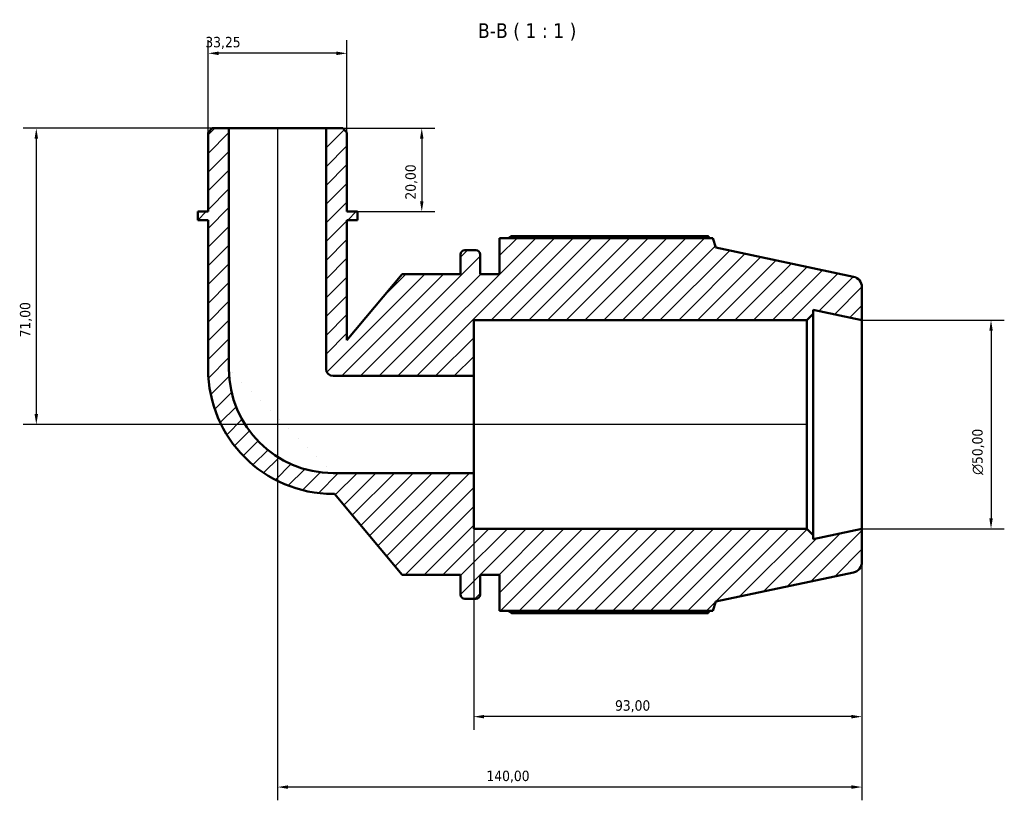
# Model space of a CAD drawing. Header units: millimetres. Extents: x 0 to 931, y 0 to 900.
# Tile 4 of 6: x 284 to 520, y 713 to 900. Entities that reach past the tile are written whole.
import ezdxf

# ---------------------------------------------------------------- set-up
doc = ezdxf.new("R2010")
doc.units = ezdxf.units.MM
for name, color, linetype, lineweight in [('Dimension (ISO)', 7, 'Continuous', 25), ('Hatch (ISO)', 7, 'Continuous', 18), ('Symbol (ISO)', 7, 'Continuous', 25), ('Visible (ISO)', 7, 'Continuous', 50)]:
    doc.layers.add(name, color=color, linetype=linetype, lineweight=lineweight)
doc.styles.add('Label Text (ISO)', font='tahoma.ttf')
doc.styles.add('Note Text (ISO)', font='tahoma.ttf')
doc.dimstyles.new('Default (ISO)', dxfattribs={"dimtxt": 2.5, "dimasz": 2.5, "dimexe": 3.175, "dimexo": 0, "dimgap": 0.762, "dimtad": 1, "dimrnd": 1e-08, "dimzin": 0, "dimtxsty": 'Note Text (ISO)', "dimcen": 0.09, "dimdle": 10, "dimclrd": 256, "dimclre": 256, "dimclrt": 232, "dimazin": 0, "dimtfac": 1.40208, "dimtmove": 0, "dimatfit": 3, "dimfxl": 1, "dimtolj": 1, "dimtzin": 0, "dimlwd": -1, "dimlwe": -1, "dimarcsym": 0})

# ---------------------------------------------------------------- blocks, each defined once
blk = doc.blocks.new('*D7')
at = {"layer": 'Defpoints', "color": 0, "transparency": 16777216}
for p in [(329.1, 891.92), (329.1, 872.98), (362.35, 872.98)]:
    blk.add_point(p, dxfattribs=at)
at = {"layer": 'Dimension (ISO)', "transparency": 16777216}
for p, q in [((329.1, 872.98), (329.1, 895.1)), ((362.35, 872.98), (362.35, 895.1)), ((359.85, 891.92), (331.6, 891.92))]:
    blk.add_line(p, q, dxfattribs=at)
for points in [[(331.6, 892.34), (331.6, 891.5), (329.1, 891.92)], [(359.85, 892.34), (359.85, 891.5), (362.35, 891.92)]]:
    blk.add_solid(points, dxfattribs=at)
at = {"layer": 'Dimension (ISO)', "color": 232, "true_color": 0xca0064, "transparency": 16777216, "insert": (328.44, 895.86), "char_height": 2.5, "attachment_point": 1, "style": 'Note Text (ISO)'}
blk.add_mtext('\\A1;33,25', dxfattribs=at)
blk = doc.blocks.new('*D8')
at = {"layer": 'Defpoints', "color": 0, "transparency": 16777216}
for p in [(357.37, 873.98), (364.85, 853.98), (380.28, 853.98)]:
    blk.add_point(p, dxfattribs=at)
at = {"layer": 'Dimension (ISO)', "transparency": 16777216}
for p, q in [((357.37, 873.98), (383.45, 873.98)), ((380.28, 871.48), (380.28, 856.48)), ((364.85, 853.98), (383.45, 853.98))]:
    blk.add_line(p, q, dxfattribs=at)
for points in [[(379.86, 871.48), (380.7, 871.48), (380.28, 873.98)], [(379.86, 856.48), (380.7, 856.48), (380.28, 853.98)]]:
    blk.add_solid(points, dxfattribs=at)
at = {"layer": 'Dimension (ISO)', "color": 232, "true_color": 0xca0064, "transparency": 16777216, "insert": (376.34, 856.87), "char_height": 2.5, "attachment_point": 1, "rotation": 90, "style": 'Note Text (ISO)'}
blk.add_mtext('\\A1;20,00', dxfattribs=at)
blk = doc.blocks.new('*D9')
at = {"layer": 'Defpoints', "color": 0, "transparency": 16777216}
for p in [(392.73, 791.34), (485.73, 777.98), (392.73, 732.98)]:
    blk.add_point(p, dxfattribs=at)
at = {"layer": 'Dimension (ISO)', "transparency": 16777216}
for p, q in [((392.73, 791.34), (392.73, 729.8)), ((485.73, 777.98), (485.73, 729.8)), ((483.23, 732.98), (395.23, 732.98))]:
    blk.add_line(p, q, dxfattribs=at)
for points in [[(395.23, 733.4), (395.23, 732.56), (392.73, 732.98)], [(483.23, 733.4), (483.23, 732.56), (485.73, 732.98)]]:
    blk.add_solid(points, dxfattribs=at)
at = {"layer": 'Dimension (ISO)', "color": 232, "true_color": 0xca0064, "transparency": 16777216, "insert": (426.58, 736.91), "char_height": 2.5, "attachment_point": 1, "style": 'Note Text (ISO)'}
blk.add_mtext('\\A1;93,00', dxfattribs=at)
blk = doc.blocks.new('*D10')
at = {"layer": 'Defpoints', "color": 0, "transparency": 16777216}
for p in [(345.73, 873.98), (485.73, 777.98), (345.73, 716.11)]:
    blk.add_point(p, dxfattribs=at)
at = {"layer": 'Dimension (ISO)', "transparency": 16777216}
for p, q in [((345.73, 873.98), (345.73, 712.94)), ((485.73, 777.98), (485.73, 712.94)), ((483.23, 716.11), (348.23, 716.11))]:
    blk.add_line(p, q, dxfattribs=at)
for points in [[(348.23, 716.53), (348.23, 715.69), (345.73, 716.11)], [(483.23, 716.53), (483.23, 715.69), (485.73, 716.11)]]:
    blk.add_solid(points, dxfattribs=at)
at = {"layer": 'Dimension (ISO)', "color": 232, "true_color": 0xca0064, "transparency": 16777216, "insert": (395.78, 720.04), "char_height": 2.5, "attachment_point": 1, "style": 'Note Text (ISO)'}
blk.add_mtext('\\A1;140,00', dxfattribs=at)
blk = doc.blocks.new('*D11')
at = {"layer": 'Defpoints', "color": 0, "transparency": 16777216}
for p in [(485.73, 827.98), (485.73, 777.98), (516.66, 777.98)]:
    blk.add_point(p, dxfattribs=at)
at = {"layer": 'Dimension (ISO)', "transparency": 16777216}
for p, q in [((485.73, 827.98), (519.84, 827.98)), ((516.66, 825.48), (516.66, 780.48)), ((485.73, 777.98), (519.84, 777.98))]:
    blk.add_line(p, q, dxfattribs=at)
for points in [[(516.25, 825.48), (517.08, 825.48), (516.66, 827.98)], [(516.25, 780.48), (517.08, 780.48), (516.66, 777.98)]]:
    blk.add_solid(points, dxfattribs=at)
at = {"layer": 'Dimension (ISO)', "color": 232, "true_color": 0xca0064, "transparency": 16777216, "insert": (512.14, 790.92), "char_height": 2.5, "attachment_point": 1, "rotation": 90, "style": 'Note Text (ISO)'}
blk.add_mtext('\\A1;\\fAIGDT|b0|i0;\\H2.5000;\\ln\\fTahoma|b0|i0;\\H2.5000;50,00', dxfattribs=at)
blk = doc.blocks.new('*D13')
at = {"layer": 'Defpoints', "color": 0, "transparency": 16777216}
for p in [(334.09, 873.98), (287.93, 802.98), (472.56, 802.98)]:
    blk.add_point(p, dxfattribs=at)
at = {"layer": 'Dimension (ISO)', "transparency": 16777216}
for p, q in [((334.09, 873.98), (284.76, 873.98)), ((287.93, 871.48), (287.93, 805.48)), ((472.56, 802.98), (284.76, 802.98))]:
    blk.add_line(p, q, dxfattribs=at)
for points in [[(287.52, 871.48), (288.35, 871.48), (287.93, 873.98)], [(287.52, 805.48), (288.35, 805.48), (287.93, 802.98)]]:
    blk.add_solid(points, dxfattribs=at)
at = {"layer": 'Dimension (ISO)', "color": 232, "true_color": 0xca0064, "transparency": 16777216, "insert": (284, 823.86), "char_height": 2.5, "attachment_point": 1, "rotation": 90, "style": 'Note Text (ISO)'}
blk.add_mtext('\\A1;71,00', dxfattribs=at)

msp = doc.modelspace()

# ---------------------------------------------------------------- hatches: boundary and pattern name
at = {"layer": 'Hatch (ISO)'}
h = msp.add_hatch(dxfattribs=at)
h.set_pattern_fill('ANSI31', color=256, scale=25.4, style=0)
h.set_pattern_definition([(45, (0, 0), (-2.245064, 2.245064), [])])
edge = h.paths.add_edge_path()
edge.add_line((362.354, 872.981), (361.356, 873.979))
edge.add_line((361.356, 873.979), (357.366, 873.979))
edge.add_line((357.366, 873.979), (357.366, 816.278))
edge.add_ellipse((359.029, 816.278), major_axis=(-1.662, 0), ratio=1, start_angle=0, end_angle=90)
edge.add_line((359.029, 814.616), (392.729, 814.616))
edge.add_line((392.729, 814.616), (392.729, 827.979))
edge.add_line((392.729, 827.979), (472.563, 827.979))
edge.add_line((472.563, 827.979), (474.063, 829.479))
edge.add_line((474.063, 829.479), (474.063, 830.459))
edge.add_line((474.063, 830.459), (485.729, 827.979))
edge.add_line((485.729, 827.979), (485.729, 835.954))
edge.add_ellipse((483.229, 835.954), major_axis=(2.5, 0), ratio=1, start_angle=0, end_angle=78)
edge.add_line((483.749, 838.4), (450.729, 845.418))
edge.add_line((450.729, 845.418), (450.014, 847.619))
edge.add_line((450.014, 847.619), (398.929, 847.619))
edge.add_line((398.929, 847.619), (398.929, 838.979))
edge.add_line((398.929, 838.979), (394.263, 838.979))
edge.add_line((394.263, 838.979), (394.263, 843.739))
edge.add_ellipse((393.263, 843.739), major_axis=(1, 0), ratio=1, start_angle=0, end_angle=90)
edge.add_line((393.263, 844.739), (390.596, 844.739))
edge.add_ellipse((390.596, 843.739), major_axis=(0, 1), ratio=1, start_angle=0, end_angle=90)
edge.add_line((389.596, 843.739), (389.596, 838.979))
edge.add_line((389.596, 838.979), (375.596, 838.979))
edge.add_line((375.596, 838.979), (362.354, 823.197))
edge.add_line((362.354, 823.197), (362.354, 851.979))
edge.add_line((362.354, 851.979), (364.848, 851.979))
edge.add_line((364.848, 851.979), (364.848, 853.979))
edge.add_line((364.848, 853.979), (362.354, 853.979))
edge.add_line((362.354, 853.979), (362.354, 872.981))
edge = h.paths.add_edge_path()
edge.add_line((330.102, 873.979), (329.105, 872.981))
edge.add_line((329.105, 872.981), (329.105, 853.979))
edge.add_line((329.105, 853.979), (326.611, 853.979))
edge.add_line((326.611, 853.979), (326.611, 851.979))
edge.add_line((326.611, 851.979), (329.105, 851.979))
edge.add_line((329.105, 851.979), (329.105, 816.278))
edge.add_ellipse((359.029, 816.278), major_axis=(-29.924, 0), ratio=1, start_angle=0, end_angle=90)
edge.add_line((359.029, 786.354), (359.338, 786.354))
edge.add_line((359.338, 786.354), (375.596, 766.979))
edge.add_line((375.596, 766.979), (389.596, 766.979))
edge.add_line((389.596, 766.979), (389.596, 762.219))
edge.add_ellipse((390.596, 762.219), major_axis=(-1, 0), ratio=1, start_angle=0, end_angle=90)
edge.add_line((390.596, 761.219), (393.263, 761.219))
edge.add_ellipse((393.263, 762.219), major_axis=(0, -1), ratio=1, start_angle=0, end_angle=90)
edge.add_line((394.263, 762.219), (394.263, 766.979))
edge.add_line((394.263, 766.979), (398.929, 766.979))
edge.add_line((398.929, 766.979), (398.929, 758.339))
edge.add_line((398.929, 758.339), (450.014, 758.339))
edge.add_line((450.014, 758.339), (450.729, 760.539))
edge.add_line((450.729, 760.539), (483.749, 767.558))
edge.add_ellipse((483.229, 770.003), major_axis=(0.52, -2.445), ratio=1, start_angle=0, end_angle=78)
edge.add_line((485.729, 770.003), (485.729, 777.979))
edge.add_line((485.729, 777.979), (474.063, 775.499))
edge.add_line((474.063, 775.499), (474.063, 776.479))
edge.add_line((474.063, 776.479), (472.563, 777.979))
edge.add_line((472.563, 777.979), (392.729, 777.979))
edge.add_line((392.729, 777.979), (392.729, 791.342))
edge.add_line((392.729, 791.342), (359.029, 791.342))
edge.add_ellipse((359.029, 816.278), major_axis=(0, -24.937), ratio=1, start_angle=270, end_angle=360, ccw=False)
edge.add_line((334.092, 816.278), (334.092, 873.979))
edge.add_line((334.092, 873.979), (330.102, 873.979))

# ---------------------------------------------------------------- linework, layer by layer
at = {"layer": 'Visible (ISO)'}
for p, q in [((330.102, 873.979), (329.105, 872.981)), ((329.105, 872.981), (329.105, 853.979)), ((334.092, 873.979), (330.102, 873.979)), ((334.092, 816.278), (334.092, 873.979)), ((357.366, 873.979), (334.092, 873.979)), ((361.356, 873.979), (357.366, 873.979)), ((357.366, 873.979), (357.366, 816.278)), ((362.354, 872.981), (361.356, 873.979)), ((362.354, 853.979), (362.354, 872.981)), ((329.105, 853.979), (326.611, 853.979)), ((326.611, 853.979), (326.611, 851.979)), ((364.848, 853.979), (362.354, 853.979)), ((364.848, 851.979), (364.848, 853.979)), ((326.611, 851.979), (329.105, 851.979)), ((329.105, 851.979), (329.105, 816.278)), ((362.354, 823.197), (362.354, 851.979)), ((362.354, 851.979), (364.848, 851.979)), ((450.014, 847.619), (398.929, 847.619)), ((398.929, 847.619), (398.929, 838.979)), ((448.923, 848.143), (401.809, 848.143)), ((450.729, 845.418), (450.014, 847.619)), ((393.263, 844.739), (390.596, 844.739)), ((483.749, 838.4), (450.729, 845.418)), ((389.596, 843.739), (389.596, 838.979)), ((394.263, 838.979), (394.263, 843.739)), ((375.596, 838.979), (362.354, 823.197)), ((389.596, 838.979), (375.596, 838.979)), ((398.929, 838.979), (394.263, 838.979)), ((485.729, 827.979), (485.729, 835.954)), ((474.063, 829.479), (474.063, 830.459)), ((474.063, 830.459), (485.729, 827.979)), ((392.729, 814.616), (392.729, 827.979)), ((392.729, 827.979), (472.563, 827.979)), ((472.563, 827.979), (474.063, 829.479)), ((472.563, 827.979), (472.563, 777.979)), ((474.063, 776.479), (474.063, 829.479)), ((485.729, 777.979), (485.729, 827.979)), ((359.029, 814.616), (392.729, 814.616)), ((392.729, 791.342), (392.729, 814.616)), ((392.729, 791.342), (359.029, 791.342)), ((392.729, 777.979), (392.729, 791.342)), ((359.029, 786.354), (359.338, 786.354)), ((359.338, 786.354), (375.596, 766.979)), ((472.563, 777.979), (392.729, 777.979)), ((474.063, 776.479), (472.563, 777.979)), ((485.729, 777.979), (474.063, 775.499)), ((474.063, 775.499), (474.063, 776.479)), ((485.729, 770.003), (485.729, 777.979)), ((375.596, 766.979), (389.596, 766.979)), ((389.596, 766.979), (389.596, 762.219)), ((394.263, 762.219), (394.263, 766.979)), ((394.263, 766.979), (398.929, 766.979)), ((398.929, 766.979), (398.929, 758.339)), ((450.729, 760.539), (483.749, 767.558)), ((390.596, 761.219), (393.263, 761.219)), ((450.014, 758.339), (450.729, 760.539)), ((398.929, 758.339), (450.014, 758.339)), ((401.809, 757.814), (448.923, 757.814))]:
    msp.add_line(p, q, dxfattribs=at)
for centre, radius, start, end in [((390.596, 843.739), 1, 90, 180), ((393.263, 843.739), 1, 0, 90), ((483.229, 835.954), 2.5, 0, 78), ((359.029, 816.278), 29.924, 180, 270), ((359.029, 816.278), 24.937, 180, 270), ((359.029, 816.278), 1.662, 180, 270), ((483.229, 770.003), 2.5, 282, 0), ((390.596, 762.219), 1, 180, 270), ((393.263, 762.219), 1, 270, 0)]:
    msp.add_arc(centre, radius, start, end, dxfattribs=at)
for points, weights in [([(400.973, 847.619), (401.384, 847.879), (401.809, 848.143)], [1.01301830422, 1.01535878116, 1.01755388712]), ([(449.194, 847.619), (449.061, 847.879), (448.923, 848.143)], [1.00095100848, 1.00054951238, 1]), ([(401.809, 757.814), (401.384, 758.079), (400.973, 758.339)], [1.01755388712, 1.01535878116, 1.01301830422]), ([(448.923, 757.814), (449.061, 758.079), (449.194, 758.339)], [1, 1.00054951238, 1.00095100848])]:
    msp.add_rational_spline(points, weights, degree=2, dxfattribs=at)

# ---------------------------------------------------------------- texts
at = {"layer": 'Symbol (ISO)', "insert": (393.731, 894.978), "char_height": 3.5, "attachment_point": 7, "style": 'Label Text (ISO)'}
msp.add_mtext('B-B ( 1 : 1 )', dxfattribs=at)

# ---------------------------------------------------------------- dimensions: what is measured, and where the dimension line sits
at = {"layer": 'Dimension (ISO)'}
dim = msp.add_linear_dim(base=(329.105, 891.921), p1=(362.354, 872.981), p2=(329.105, 872.981), dimstyle='Default (ISO)', override={"dimdec": 2, "dimtp": 0, "dimtm": 0, "dimtdec": 2, "dimtofl": 0, "dimatfit": 1}, dxfattribs=at)
dim.commit()
dim.dimension.update_dxf_attribs({"geometry": '*D7', "text_midpoint": (332.547, 891.921), "dimtype": 160})
for base, p1, p2, angle, picture, middle in [((287.935, 802.979), (334.092, 873.979), (472.563, 802.979), 270, '*D13', (287.935, 827.979)), ((345.729, 716.11), (485.729, 777.979), (345.729, 873.979), 180, '*D10', (400.729, 716.11)), ((380.279, 853.979), (357.366, 873.979), (364.848, 853.979), 270, '*D8', (380.279, 860.979)), ((392.729, 732.979), (485.729, 777.979), (392.729, 791.342), 180, '*D9', (430.729, 732.979))]:
    dim = msp.add_linear_dim(base=base, p1=p1, p2=p2, angle=angle, dimstyle='Default (ISO)', override={"dimdec": 2, "dimtp": 0, "dimtm": 0, "dimtdec": 2, "dimtofl": 0, "dimatfit": 1}, dxfattribs=at)
    dim.commit()
    dim.dimension.update_dxf_attribs({"geometry": picture, "text_midpoint": middle, "dimtype": 160})
dim = msp.add_linear_dim(base=(516.664, 777.979), p1=(485.729, 827.979), p2=(485.729, 777.979), angle=90, text='\\fAIGDT|b0|i0;\\H2.5000;\\ln\\fTahoma|b0|i0;\\H2.5000;<>', dimstyle='Default (ISO)', override={"dimdec": 2, "dimtp": 0, "dimtm": 0, "dimtdec": 2, "dimtofl": 0, "dimatfit": 1}, dxfattribs=at)
dim.commit()
dim.dimension.update_dxf_attribs({"geometry": '*D11', "text_midpoint": (516.664, 796.479), "dimtype": 160})

doc.saveas('drawing.dxf')
